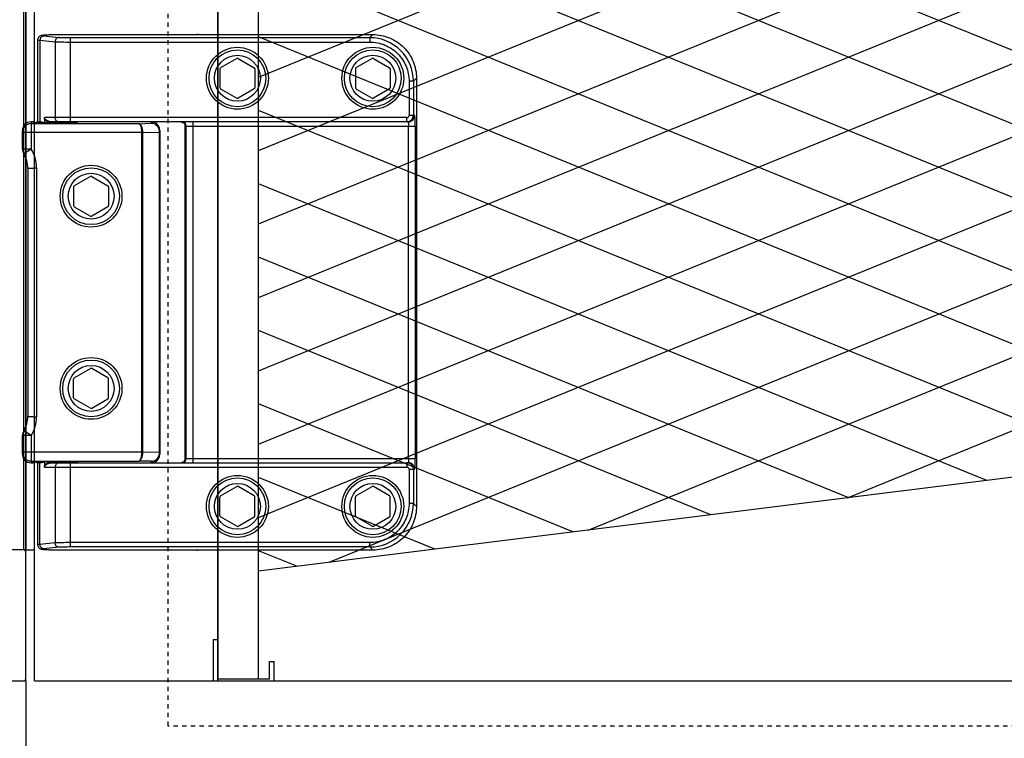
# Model space of a CAD drawing. Header units: millimetres. Extents: x -56303 to -45239, y -20463 to -4540.
# Tile 146 of 256: x -49585 to -49563, y -15356 to -15340. Entities that reach past the tile are written whole.
import ezdxf

# ---------------------------------------------------------------- set-up
doc = ezdxf.new("R2010")
doc.units = ezdxf.units.MM
doc.linetypes.add('Dashed3cust', pattern=[2, 1, -1])
doc.layers.add('_HVAC_urzadzenia', color=220, linetype='Continuous', lineweight=35)

# ---------------------------------------------------------------- blocks, each defined once
blk = doc.blocks.new('A$C69557CD5')
at = {"linetype": 'Dashed3cust', "lineweight": -3}
for p, q in [((417.17, 119.69), (417.17, 895.31)), ((747.37, 119.69), (417.17, 119.69))]:
    blk.add_line(p, q, dxfattribs=at)
at = {"lineweight": -3}
for p, q in [((384.56, 130), (384.56, 885)), ((384.56, 130), (384.56, 885)), ((386.56, 130), (386.56, 885)), ((428.56, 130), (428.56, 885)), ((428.56, 884.54), (428.56, 130.46)), ((437.89, 130.46), (437.89, 884.54)), ((437.89, 155.17), (437.89, 507.5)), ((437.89, 268.21), (708.56, 378.46)), ((437.89, 251.41), (708.56, 361.65)), ((437.89, 234.61), (708.56, 344.85)), ((708.56, 234.36), (437.89, 344.61)), ((437.89, 217.81), (708.56, 328.05)), ((708.56, 217.56), (437.89, 327.81)), ((437.89, 201.01), (708.56, 311.25)), ((708.56, 200.76), (437.89, 311.01)), ((437.89, 184.2), (708.56, 294.45)), ((699.49, 187.65), (437.89, 294.21)), ((437.89, 167.4), (708.56, 277.65)), ((667.88, 183.73), (437.89, 277.41)), ((636.27, 179.8), (437.89, 260.61)), ((454.02, 157.17), (708.56, 260.85)), ((604.66, 175.88), (437.89, 243.8)), ((513.36, 164.54), (708.56, 244.05)), ((573.05, 171.95), (437.89, 227)), ((572.7, 171.91), (708.56, 227.25)), ((541.44, 168.03), (437.89, 210.2)), ((509.83, 164.1), (437.89, 193.4)), ((708.56, 188.78), (437.89, 155.17)), ((478.22, 160.17), (437.89, 176.6)), ((384.56, 160), (386.56, 160)), ((446.61, 156.25), (437.89, 159.8)), ((427.44, 139.5), (427.44, 130)), ((427.44, 139.5), (428.56, 139.5)), ((428.56, 139.5), (428.56, 130.46)), ((440.34, 130.46), (440.34, 134.46)), ((440.34, 134.46), (441.46, 134.46)), ((441.46, 130), (441.46, 134.46)), ((384.56, 130), (384.56, 90)), ((386.56, 130), (2972.56, 130)), ((427.44, 130), (441.46, 130)), ((428.56, 130.46), (440.34, 130.46)), ((428.56, 130.46), (437.89, 130.46))]:
    blk.add_line(p, q, dxfattribs=at)
at = {"linetype": 'Continuous', "lineweight": -3}
for p, q in [((384.06, 855), (384.06, 160)), ((384.56, 855), (384.56, 160)), ((387.57, 277.42), (387.47, 277.3)), ((387.68, 277.52), (387.57, 277.42)), ((387.79, 277.6), (387.68, 277.52)), ((387.9, 277.65), (387.79, 277.6)), ((388.01, 277.69), (387.9, 277.65)), ((388.09, 277.72), (388.01, 277.69)), ((388.17, 277.74), (388.09, 277.72)), ((388.25, 277.75), (388.17, 277.74)), ((388.32, 277.76), (388.25, 277.75)), ((388.4, 277.77), (388.32, 277.76)), ((388.49, 277.78), (388.4, 277.77)), ((388.58, 277.79), (388.49, 277.78)), ((388.69, 277.8), (388.58, 277.79)), ((388.8, 277.81), (388.69, 277.8)), ((388.69, 277.64), (392.15, 277.32)), ((388.93, 277.82), (388.8, 277.81)), ((389.06, 277.83), (388.93, 277.82)), ((389.21, 277.83), (389.06, 277.83)), ((389.36, 277.84), (389.21, 277.83)), ((389.52, 277.85), (389.36, 277.84)), ((389.69, 277.85), (389.52, 277.85)), ((389.87, 277.86), (389.69, 277.85)), ((390.24, 277.87), (389.87, 277.86)), ((390.64, 277.87), (390.24, 277.87)), ((391.06, 277.88), (390.64, 277.87)), ((424.02, 277.88), (391.06, 277.88)), ((391.28, 277.87), (391.28, 277.88)), ((424.11, 277.87), (391.28, 277.87)), ((424.11, 277.87), (424.02, 277.88)), ((424.11, 277.87), (424.03, 277.96)), ((424.03, 277.96), (464.05, 277.96)), ((463.34, 277.25), (464.05, 277.96)), ((387.29, 276.83), (387.28, 276.72)), ((387.28, 276.72), (387.28, 257.96)), ((387.33, 277), (387.29, 276.83)), ((387.39, 277.16), (387.33, 277)), ((387.47, 277.3), (387.39, 277.16)), ((387.82, 276.64), (387.82, 257.96)), ((387.82, 276.64), (391.28, 276.33)), ((391.28, 276.33), (391.28, 258.96)), ((394.75, 277.25), (394.75, 257.96)), ((394.75, 277.25), (463.34, 277.25)), ((394.75, 276.25), (463.34, 276.25)), ((463.34, 277.25), (463.34, 276.25)), ((432.88, 272.49), (429.18, 270.35)), ((433.18, 272.49), (436.88, 270.35)), ((463.88, 272.49), (460.18, 270.35)), ((464.18, 272.49), (467.88, 270.35)), ((429.03, 270.09), (429.03, 265.82)), ((437.03, 270.09), (437.03, 265.82)), ((460.03, 270.09), (460.03, 265.82)), ((468.03, 270.09), (468.03, 265.82)), ((472.33, 267.26), (472.33, 259.46)), ((473.32, 267.26), (472.33, 267.26)), ((473.32, 267.26), (474.03, 267.97)), ((473.32, 267.26), (473.32, 259.46)), ((474.03, 267.97), (474.03, 169.94)), ((429.18, 265.56), (432.88, 263.42)), ((436.88, 265.56), (433.18, 263.42)), ((460.18, 265.56), (463.88, 263.42)), ((467.88, 265.56), (464.18, 263.42)), ((473.61, 259.46), (472.33, 259.46)), ((385.78, 257.96), (385.78, 251.75)), ((386.26, 257.96), (385.78, 257.96)), ((410.46, 257.56), (385.78, 257.56)), ((386.26, 257.84), (386.26, 257.96)), ((386.26, 257.96), (386.41, 257.81)), ((386.26, 257.83), (386.26, 257.84)), ((387.28, 257.96), (387.82, 257.96)), ((388.85, 258.69), (388.85, 257.72)), ((471.82, 258.96), (388.88, 258.96)), ((472.11, 257.96), (390.53, 257.96)), ((396.16, 257.81), (396.31, 257.96)), ((396.31, 257.96), (396.31, 257.84)), ((396.31, 257.84), (396.31, 257.83)), ((410.46, 257.56), (413.28, 257.64)), ((413.28, 257.96), (413.28, 257.64)), ((414.03, 257.86), (414.03, 257.83)), ((420.11, 257.96), (420.15, 257.96)), ((420.15, 257.96), (420.28, 257.94)), ((420.28, 257.94), (420.42, 257.91)), ((420.42, 257.91), (420.54, 257.86)), ((420.54, 257.86), (420.66, 257.79)), ((420.66, 257.79), (420.76, 257.72)), ((420.76, 257.72), (420.85, 257.63)), ((420.85, 257.63), (420.92, 257.54)), ((420.92, 257.54), (420.97, 257.45)), ((420.97, 257.45), (421.01, 257.37)), ((421.01, 257.37), (421.04, 257.3)), ((421.03, 180.59), (421.03, 257.32)), ((421.04, 257.3), (421.06, 257.26)), ((421.06, 257.26), (421.06, 257.23)), ((421.06, 257.23), (421.07, 257.21)), ((421.07, 257.21), (421.07, 257.21)), ((422.82, 257.96), (422.82, 179.96)), ((471.82, 257.96), (471.82, 258.96)), ((383.78, 255.96), (383.78, 251.75)), ((411.16, 255.56), (383.78, 255.56)), ((411.16, 255.56), (411.37, 255.56)), ((411.16, 182.36), (411.16, 255.55)), ((411.16, 255.55), (411.37, 255.55)), ((411.37, 255.55), (415.2, 255.65)), ((411.37, 182.36), (411.37, 255.55)), ((415.2, 182.29), (415.2, 255.62)), ((415.2, 255.62), (415.28, 255.62)), ((415.28, 256.02), (415.28, 181.89)), ((421.11, 256.96), (473.74, 256.96)), ((421.33, 180.96), (421.33, 256.96)), ((472.24, 180.96), (472.24, 256.96)), ((473.74, 256.96), (473.74, 180.96)), ((385.78, 251.75), (383.78, 251.75)), ((385.78, 251.75), (384.1, 250.68)), ((385.03, 247.31), (385.03, 190.6)), ((387.03, 247.46), (387.03, 190.46)), ((399.38, 245.49), (395.68, 243.35)), ((399.68, 245.49), (403.38, 243.35)), ((395.53, 243.09), (395.53, 238.82)), ((403.53, 243.09), (403.53, 238.82)), ((395.68, 238.56), (399.38, 236.42)), ((403.38, 238.56), (399.68, 236.42)), ((395.68, 199.35), (399.38, 201.49)), ((403.38, 199.35), (399.68, 201.49)), ((395.53, 194.82), (395.53, 199.09)), ((403.53, 194.82), (403.53, 199.09)), ((399.38, 192.42), (395.68, 194.56)), ((399.68, 192.42), (403.38, 194.56)), ((385.78, 186.16), (384.1, 187.24)), ((383.78, 186.16), (383.78, 181.96)), ((385.78, 186.16), (383.78, 186.16)), ((385.78, 186.16), (385.78, 179.96)), ((411.16, 182.35), (383.78, 182.35)), ((411.16, 182.36), (411.37, 182.36)), ((411.16, 182.35), (411.37, 182.35)), ((415.2, 182.26), (411.37, 182.36)), ((415.2, 182.29), (415.28, 182.29)), ((420.92, 180.37), (420.85, 180.29)), ((420.97, 180.45), (420.92, 180.37)), ((421.01, 180.52), (420.97, 180.45)), ((421.03, 180.59), (421.01, 180.52)), ((421.05, 180.64), (421.03, 180.59)), ((421.06, 180.68), (421.05, 180.64)), ((421.07, 180.7), (421.06, 180.68)), ((421.07, 180.7), (421.07, 180.7)), ((421.11, 180.96), (473.74, 180.96)), ((385.78, 180.35), (410.46, 180.35)), ((385.78, 179.96), (386.26, 179.96)), ((386.41, 180.11), (386.26, 179.96)), ((386.26, 180.07), (386.26, 180.08)), ((386.26, 179.96), (386.26, 180.07)), ((387.28, 179.96), (387.28, 161.19)), ((387.82, 179.96), (387.28, 179.96)), ((387.82, 161.27), (387.82, 179.96)), ((388.85, 180.19), (388.85, 179.22)), ((388.88, 178.96), (471.82, 178.96)), ((390.53, 179.96), (472.11, 179.96)), ((391.28, 178.96), (391.28, 161.59)), ((394.75, 179.96), (394.75, 160.67)), ((396.31, 179.96), (396.16, 180.11)), ((396.31, 180.08), (396.31, 180.07)), ((396.31, 180.07), (396.31, 179.96)), ((413.28, 180.28), (410.46, 180.35)), ((413.28, 180.28), (413.28, 179.96)), ((414.03, 180.08), (414.03, 180.05)), ((420.35, 179.99), (420.23, 179.96)), ((420.47, 180.02), (420.35, 179.99)), ((420.58, 180.07), (420.47, 180.02)), ((420.68, 180.14), (420.58, 180.07)), ((420.77, 180.21), (420.68, 180.14)), ((420.85, 180.29), (420.77, 180.21)), ((471.82, 179.96), (471.82, 178.96)), ((472.11, 179.96), (472.19, 179.95)), ((472.33, 178.46), (472.33, 170.65)), ((472.33, 178.46), (473.61, 178.46)), ((473.32, 178.46), (473.32, 170.65)), ((429.18, 172.35), (432.88, 174.49)), ((436.88, 172.35), (433.18, 174.49)), ((460.18, 172.35), (463.88, 174.49)), ((467.88, 172.35), (464.18, 174.49)), ((429.03, 167.82), (429.03, 172.09)), ((437.03, 167.82), (437.03, 172.09)), ((460.03, 167.82), (460.03, 172.09)), ((468.03, 167.82), (468.03, 172.09)), ((473.32, 170.65), (472.33, 170.65)), ((474.03, 169.94), (473.32, 170.65)), ((432.88, 165.42), (429.18, 167.56)), ((433.18, 165.42), (436.88, 167.56)), ((463.88, 165.42), (460.18, 167.56)), ((464.18, 165.42), (467.88, 167.56)), ((387.28, 161.19), (387.29, 161.08)), ((387.29, 161.08), (387.33, 160.91)), ((387.33, 160.91), (387.39, 160.75)), ((387.39, 160.75), (387.47, 160.62)), ((387.47, 160.62), (387.56, 160.5)), ((387.56, 160.5), (387.67, 160.4)), ((387.67, 160.4), (387.79, 160.32)), ((387.79, 160.32), (387.9, 160.26)), ((391.28, 161.59), (387.82, 161.27)), ((387.9, 160.26), (388, 160.22)), ((388, 160.22), (388.09, 160.19)), ((388.09, 160.19), (388.17, 160.18)), ((388.17, 160.18), (388.24, 160.16)), ((388.24, 160.16), (388.32, 160.15)), ((388.32, 160.15), (388.4, 160.14)), ((388.4, 160.14), (388.48, 160.13)), ((388.48, 160.13), (388.58, 160.12)), ((388.58, 160.12), (388.68, 160.11)), ((388.68, 160.11), (388.8, 160.1)), ((392.15, 160.59), (388.69, 160.27)), ((388.8, 160.1), (388.92, 160.09)), ((388.92, 160.09), (389.06, 160.09)), ((389.06, 160.09), (389.2, 160.08)), ((389.2, 160.08), (389.35, 160.07)), ((389.35, 160.07), (389.51, 160.07)), ((463.34, 161.66), (394.75, 161.66)), ((463.34, 160.67), (394.75, 160.67)), ((463.34, 160.67), (463.34, 161.66)), ((464.05, 159.96), (463.34, 160.67)), ((384.56, 160), (323.81, 160)), ((384.56, 130.5), (384.56, 159.5)), ((389.51, 160.07), (389.68, 160.06)), ((389.68, 160.06), (389.86, 160.05)), ((389.86, 160.05), (390.23, 160.05)), ((390.23, 160.05), (390.63, 160.04)), ((390.63, 160.04), (391.04, 160.04)), ((391.04, 160.04), (424.02, 160.04)), ((391.28, 160.04), (391.28, 160.04)), ((391.28, 160.04), (424.11, 160.04)), ((424.02, 160.04), (424.11, 160.04)), ((424.03, 159.96), (424.11, 160.04)), ((464.05, 159.96), (424.03, 159.96)), ((376.81, 130), (384.06, 130))]:
    blk.add_line(p, q, dxfattribs=at)
for centre, major_axis, ratio, start_param, end_param in [((424.03, 274.94), (2.13, 2.13), 1, 0.88357, 1.012088), ((424.03, 274.97), (2.11, 2.11), 1, 0.785538, 0.883548), ((463.34, 267.26), (7.06, 7.06), 1, 5.497632, 7.068739), ((433.03, 267.96), (-5.01, 5.01), 1, 3.926991, 10.210176), ((433.03, 267.96), (-4.6, 4.6), 1, 3.926991, 10.210176), ((433.03, 267.96), (-3.71, 3.71), 1, 3.926991, 10.210176), ((464.03, 267.96), (-5.01, 5.01), 1, 3.926991, 10.210176), ((464.03, 267.96), (-4.6, 4.6), 1, 3.926991, 10.210176), ((464.03, 267.96), (-3.71, 3.71), 1, 3.926991, 10.210176), ((433.03, 272.23), (0.212, 0.212), 1, 0.261799, 1.308997), ((464.03, 272.23), (0.212, 0.212), 1, 0.261799, 1.308997), ((429.33, 270.09), (0.212, 0.212), 1, 1.308997, 2.356194), ((436.73, 270.09), (0.212, 0.212), 1, 5.497787, 6.544985), ((460.33, 270.09), (-0.212, 0.212), 1, -0.261799, 0.785398), ((467.73, 270.09), (-0.212, 0.212), 1, 3.926991, 4.974188), ((429.33, 265.82), (0.212, 0.212), 1, 2.356194, 3.403392), ((436.73, 265.82), (-0.212, 0.212), 1, 2.879793, 3.926991), ((460.33, 265.82), (0.212, 0.212), 1, 2.356194, 3.403392), ((467.73, 265.82), (-0.212, 0.212), 1, 2.879793, 3.926991), ((433.03, 263.68), (0.212, 0.212), 1, 3.403392, 4.45059), ((464.03, 263.68), (0.212, 0.212), 1, 3.403392, 4.45059), ((471.83, 259.46), (-0.354, 0.354), 1, 2.355465, 3.926252), ((471.82, 259.46), (-1.06, 1.06), 1, 2.546092, 3.927159), ((472.11, 259.45), (1.06, 1.06), 1, 3.927778, 5.498465), ((385.78, 255.96), (0, 2), 0.999657, 0, 1.570796), ((385.78, 255.56), (1.41, 1.41), 1, 0.785215, 2.356011), ((387.28, 257.46), (0.354, 0.354), 1, 0.785398, 1.663913), ((396.03, 257.71), (-0.177, 0.177), 1, -0.785398, 0.481975), ((413.26, 255.61), (-1.43, 1.43), 1, 4.070687, 5.486879), ((413.28, 256.62), (-2, 0), 0.667048, 4.26549, 4.327992), ((413.28, 256.02), (0, 2), 0.999657, 4.712389, 5.836286), ((420.11, 256.95), (0.714, 0.714), 1, 0.563234, 0.597688), ((420.33, 256.96), (0.707, 0.707), 1, 5.49711, 7.067794), ((420.11, 256.95), (0.71, 0.71), 1, 0.421701, 0.56339), ((420.12, 256.97), (-0.697, 0.697), 1, -1.178018, -1.149413), ((420.12, 256.97), (-0.695, 0.695), 1, -1.199918, -1.178045), ((420.11, 256.96), (0.705, 0.705), 1, 0.203868, 0.370494), ((420.11, 256.95), (0.709, 0.709), 1, 0.166002, 0.203965), ((420.11, 256.95), (-0.708, 0.708), 1, -1.535446, -1.404776), ((420.12, 256.96), (-0.702, 0.702), 1, 4.685566, 4.747583), ((420.11, 256.96), (0.709, 0.709), 1, 6.11819, 6.256145), ((420.11, 256.95), (-0.71, 0.71), 1, 4.465395, 4.54743), ((420.11, 256.96), (-0.707, 0.707), 1, 4.407689, 4.465401), ((419.76, 257.19), (-0.918, 0.918), 1, 3.940878, 3.968319), ((419.78, 257.19), (0.903, 0.903), 1, 5.4978, 5.511637), ((471.82, 259.46), (1.06, 1.06), 1, 3.927321, 4.076931), ((471.82, 259.46), (-1.07, 1.07), 1, 2.506022, 2.545622), ((409.96, 255.55), (0.85, 0.85), 1, 5.497787, 5.508632), ((409.84, 255.55), (-1.08, 1.08), 1, 3.928954, 3.938986), ((413.1, 255.61), (-1.48, 1.48), 1, 3.945014, 4.063837), ((413.5, 255.62), (-1.2, 1.2), 1, 3.926989, 3.945502), ((413.28, 255.62), (-1.42, 1.42), 1, 3.945853, 4.070107), ((413.28, 255.62), (1.41, 1.41), 1, 5.497786, 5.516299), ((385.78, 251.75), (-1.41, 1.41), 1, 0.785398, 1.351962), ((379.03, 247.46), (-4.24, 4.24), 1, 3.902929, 4.493555), ((379.03, 247.46), (-5.66, 5.66), 1, 3.92699, 4.493555), ((399.53, 240.96), (5, 5), 1, 5.497787, 11.780972), ((399.53, 240.96), (-4.6, 4.6), 1, 3.926991, 10.210176), ((399.53, 240.96), (-3.71, 3.71), 1, 3.926991, 10.210176), ((399.53, 245.23), (0.212, 0.212), 1, 0.261799, 1.308997), ((395.83, 243.09), (-0.212, 0.212), 1, -0.261799, 0.785398), ((403.23, 243.09), (0.212, 0.212), 1, 5.497787, 6.544985), ((395.83, 238.82), (0.212, 0.212), 1, 2.356194, 3.403392), ((403.23, 238.82), (-0.212, 0.212), 1, 2.879793, 3.926991), ((399.53, 236.68), (0.212, 0.212), 1, 3.403392, 4.45059), ((399.53, 196.96), (-5, 5), 1, 3.926991, 10.210176), ((399.53, 196.96), (4.6, 4.6), 1, 5.497787, 11.780972), ((399.53, 196.96), (3.71, 3.71), 1, 5.497787, 11.780972), ((399.53, 201.23), (0.212, 0.212), 1, 0.261799, 1.308997), ((395.83, 199.09), (-0.212, 0.212), 1, -0.261799, 0.785398), ((403.23, 199.09), (0.212, 0.212), 1, 5.497787, 6.544985), ((395.83, 194.82), (0.212, 0.212), 1, 2.356194, 3.403392), ((403.23, 194.82), (-0.212, 0.212), 1, 2.879793, 3.926991), ((399.53, 192.68), (-0.212, 0.212), 1, 1.832596, 2.879793), ((379.03, 190.46), (-4.24, 4.24), 1, 3.360426, 3.951053), ((379.03, 190.46), (5.66, 5.66), 1, 4.931223, 5.497788), ((385.78, 186.16), (1.41, 1.41), 1, 1.78963, 2.356194), ((385.78, 182.35), (1.41, 1.41), 1, 2.356378, 3.927174), ((385.78, 181.96), (0, 2), 0.999657, 1.570796, 3.141593), ((409.96, 182.36), (0.85, 0.85), 1, 5.486942, 5.497787), ((409.84, 182.37), (-1.08, 1.08), 1, 3.914996, 3.925028), ((413.26, 182.3), (-1.43, 1.43), 1, 2.367068, 3.824055), ((413.28, 181.89), (0, 2), 0.999657, 3.588492, 4.712389), ((413.1, 182.3), (1.48, 1.48), 1, 5.400376, 5.479985), ((413.5, 182.29), (-1.2, 1.2), 1, 3.90848, 3.926993), ((413.28, 182.29), (-1.42, 1.42), 1, 3.825105, 3.908368), ((413.28, 182.29), (-1.41, 1.41), 1, 3.908479, 3.926993), ((420.33, 180.96), (-0.707, 0.707), 1, 2.356984, 3.927668), ((420.11, 180.96), (-0.709, 0.709), 1, 3.171004, 3.306171), ((420.11, 180.96), (0.71, 0.71), 1, 4.876933, 4.952796), ((420.11, 180.96), (0.707, 0.707), 1, 4.952764, 5.040728), ((419.78, 180.72), (0.905, 0.905), 1, 5.481263, 5.497769), ((419.76, 180.72), (-0.919, 0.919), 1, 3.886048, 3.910444), ((387.28, 180.46), (0.354, 0.354), 1, 3.048542, 3.926991), ((394.81, 161.64), (-13.1, 13.1), 1, -0.843584, -0.830707), ((396.03, 180.21), (0.177, 0.177), 1, 2.659716, 3.926991), ((413.28, 181.29), (-2, 0), 0.667048, 1.955193, 2.017695), ((420.11, 180.97), (-0.714, 0.714), 1, 2.53144, 2.568716), ((420.11, 180.96), (-0.709, 0.709), 1, 2.568503, 2.736869), ((420.12, 180.94), (-0.695, 0.695), 1, 2.737388, 2.773279), ((420.11, 180.95), (-0.705, 0.705), 1, 2.773574, 2.920222), ((420.11, 180.96), (0.709, 0.709), 1, 4.490921, 4.683471), ((420.12, 180.95), (0.702, 0.702), 1, 4.683709, 4.741604), ((471.83, 178.46), (0.354, 0.354), 1, 5.498526, 7.069313), ((471.82, 178.45), (-1.06, 1.06), 1, -1.046975, -0.790525), ((472.11, 178.46), (-1.06, 1.06), 1, 3.926349, 5.445862), ((471.82, 178.46), (-1.06, 1.06), 1, 3.926879, 5.235623), ((433.03, 169.96), (-5.01, 5.01), 1, 3.926991, 10.210176), ((433.03, 169.96), (-4.6, 4.6), 1, 3.926991, 10.210176), ((464.03, 169.96), (-5.01, 5.01), 1, 3.926991, 10.210176), ((464.03, 169.96), (4.6, 4.6), 1, 5.497787, 11.780972), ((433.03, 169.96), (3.71, 3.71), 1, 5.497787, 11.780972), ((433.03, 174.23), (-0.212, 0.212), 1, -1.308997, -0.2618), ((464.03, 169.96), (3.71, 3.71), 1, 5.497787, 11.780972), ((464.03, 174.23), (0.212, 0.212), 1, 0.261799, 1.308997), ((429.33, 172.09), (0.212, 0.212), 1, 1.308997, 2.356194), ((436.73, 172.09), (0.212, 0.212), 1, 5.497787, 6.544985), ((460.33, 172.09), (0.212, 0.212), 1, 1.308997, 2.356194), ((467.73, 172.09), (-0.212, 0.212), 1, 3.926991, 4.974188), ((463.34, 170.65), (7.06, 7.06), 1, 3.926835, 5.497943), ((429.33, 167.82), (0.212, 0.212), 1, 2.356194, 3.403392), ((436.73, 167.82), (-0.212, 0.212), 1, 2.879793, 3.926991), ((460.33, 167.82), (0.212, 0.212), 1, 2.356194, 3.403392), ((467.73, 167.82), (-0.212, 0.212), 1, 2.879793, 3.926991), ((433.03, 165.68), (-0.212, 0.212), 1, 1.832596, 2.879793), ((464.03, 165.68), (-0.212, 0.212), 1, 1.832596, 2.879793), ((384.06, 159.5), (0.354, 0.354), 1, 5.497787, 7.068583), ((424.03, 162.97), (-2.13, 2.13), 1, 2.129512, 2.258084), ((424.03, 162.95), (-2.11, 2.11), 1, 2.258107, 2.356054), ((384.06, 130.5), (-0.354, 0.354), 1, 2.356194, 3.926991)]:
    blk.add_ellipse(centre, major_axis=major_axis, ratio=ratio, start_param=start_param, end_param=end_param, dxfattribs=at)
for points, knots in [([(388.69, 277.64), (388.57, 277.64), (388.34, 277.57), (388.06, 277.35), (387.87, 277.02), (387.82, 276.77), (387.82, 276.64)], [0, 0, 0, 0, 0.232908, 0.477434, 0.73503, 1, 1, 1, 1]), ([(391.28, 277.87), (391.03, 277.87), (390.53, 277.87), (389.92, 277.86), (389.47, 277.84), (389.17, 277.83), (388.92, 277.81), (388.7, 277.8), (388.55, 277.78), (388.45, 277.77), (388.39, 277.76), (388.34, 277.75), (388.31, 277.74), (388.27, 277.72), (388.31, 277.69), (388.35, 277.69), (388.39, 277.68), (388.45, 277.67), (388.55, 277.65), (388.63, 277.64), (388.69, 277.64)], [0, 0, 0, 0, 0.226665, 0.437842, 0.53309, 0.619225, 0.694796, 0.758524, 0.809383, 0.829715, 0.846556, 0.859862, 0.869622, 0.879175, 0.888763, 0.898547, 0.911872, 0.928758, 0.949147, 1, 1, 1, 1]), ([(392.15, 277.32), (392.04, 277.32), (391.81, 277.26), (391.52, 277.03), (391.34, 276.71), (391.29, 276.45), (391.28, 276.33)], [0, 0, 0, 0, 0.232907, 0.477434, 0.73503, 1, 1, 1, 1]), ([(392.15, 277.32), (392.31, 277.31), (392.68, 277.29), (393.54, 277.25), (394.25, 277.25), (394.75, 277.25)], [0, 0, 0, 0, 0.183714, 0.422842, 1, 1, 1, 1]), ([(464.05, 277.96), (464.7, 277.96), (466.01, 277.83), (468.52, 277.07), (471.3, 275.22), (473.15, 272.44), (473.9, 269.93), (474.03, 268.62), (474.03, 267.97)], [0, 0, 0, 0, 0.125382, 0.250691, 0.5, 0.749309, 0.874618, 1, 1, 1, 1]), ([(387.28, 276.72), (387.28, 276.71), (387.3, 276.7), (387.32, 276.7), (387.37, 276.69), (387.46, 276.67), (387.61, 276.66), (387.74, 276.65), (387.82, 276.64)], [0, 0, 0, 0, 0.024525, 0.075137, 0.155359, 0.265659, 0.575766, 1, 1, 1, 1]), ([(391.28, 276.33), (391.5, 276.31), (391.98, 276.29), (393.14, 276.26), (394.08, 276.25), (394.75, 276.25)], [0, 0, 0, 0, 0.183628, 0.42276, 1, 1, 1, 1]), ([(463.34, 276.25), (463.93, 276.25), (465.1, 276.13), (466.8, 275.62), (468.36, 274.78), (469.74, 273.66), (470.86, 272.29), (471.7, 270.72), (472.21, 269.02), (472.33, 267.85), (472.33, 267.26)], [0, 0, 0, 0, 0.12497, 0.249966, 0.374983, 0.5, 0.625017, 0.750034, 0.87503, 1, 1, 1, 1]), ([(473.74, 256.96), (473.74, 257.12), (473.74, 257.44), (473.73, 257.9), (473.72, 258.33), (473.71, 258.7), (473.69, 258.97), (473.67, 259.15), (473.66, 259.26), (473.65, 259.34), (473.64, 259.4), (473.63, 259.44), (473.62, 259.46), (473.61, 259.46)], [0, 0, 0, 0, 0.194204, 0.381081, 0.553188, 0.704119, 0.828051, 0.878407, 0.920369, 0.9536, 0.977819, 0.993, 1, 1, 1, 1]), ([(395.64, 257.77), (395.29, 257.76), (394.49, 257.73), (393.17, 257.71), (391.92, 257.71), (390.85, 257.71), (390.06, 257.71), (389.3, 257.72), (388.58, 257.73), (387.95, 257.74), (387.46, 257.75), (387.13, 257.76), (386.91, 257.77), (386.73, 257.78), (386.57, 257.79), (386.45, 257.8), (386.37, 257.81), (386.32, 257.82), (386.29, 257.82), (386.27, 257.83), (386.26, 257.83), (386.26, 257.83)], [0, 0, 0, 0, 0.10948, 0.255794, 0.423736, 0.510401, 0.595856, 0.67785, 0.75427, 0.823105, 0.882478, 0.908182, 0.931011, 0.950785, 0.967333, 0.980567, 0.990436, 0.994096, 0.996903, 0.99886, 1, 1, 1, 1]), ([(387.82, 257.96), (387.9, 257.96), (388.04, 257.96), (388.24, 257.95), (388.42, 257.93), (388.61, 257.87), (388.72, 257.78), (388.76, 257.72)], [0, 0, 0, 0, 0.238927, 0.418216, 0.598609, 0.785396, 1, 1, 1, 1]), ([(388.85, 258.69), (388.85, 258.72), (388.85, 258.8), (388.87, 258.89), (388.88, 258.96)], [0, 0, 0, 0, 0.256172, 1, 1, 1, 1]), ([(390.52, 257.71), (390.34, 257.71), (390, 257.77), (389.53, 257.97), (389.12, 258.26), (388.91, 258.54), (388.85, 258.69)], [0, 0, 0, 0, 0.256388, 0.506399, 0.751818, 1, 1, 1, 1]), ([(390.53, 257.96), (390.35, 257.96), (390, 258), (389.59, 258.16), (389.3, 258.33), (389.11, 258.49), (388.94, 258.69), (388.88, 258.87), (388.88, 258.96)], [0, 0, 0, 0, 0.256558, 0.503271, 0.624183, 0.744963, 0.868699, 1, 1, 1, 1]), ([(390.53, 257.96), (390.53, 257.96), (390.54, 257.95), (390.55, 257.93), (390.56, 257.87), (390.57, 257.8), (390.57, 257.74), (390.57, 257.71)], [0, 0, 0, 0, 0.035357, 0.097611, 0.31319, 0.629702, 1, 1, 1, 1]), ([(392.15, 257.96), (392.04, 257.96), (391.8, 258.01), (391.52, 258.24), (391.33, 258.57), (391.28, 258.83), (391.28, 258.96)], [0, 0, 0, 0, 0.233247, 0.476604, 0.733639, 1, 1, 1, 1]), ([(396.06, 257.8), (396.03, 257.79), (395.89, 257.78), (395.75, 257.78), (395.64, 257.77)], [0, 0, 0, 0, 0.205836, 1, 1, 1, 1]), ([(396.31, 257.83), (396.31, 257.83), (396.3, 257.83), (396.27, 257.82), (396.23, 257.81), (396.15, 257.8), (396.1, 257.8), (396.06, 257.8)], [0, 0, 0, 0, 0.037299, 0.098978, 0.298471, 0.599378, 1, 1, 1, 1]), ([(411.16, 255.56), (411.16, 255.69), (411.15, 255.95), (411.1, 256.33), (411.04, 256.67), (410.95, 256.97), (410.85, 257.21), (410.73, 257.4), (410.6, 257.52), (410.5, 257.56), (410.46, 257.56)], [0, 0, 0, 0, 0.177204, 0.347656, 0.505091, 0.6449, 0.763915, 0.861002, 0.937704, 1, 1, 1, 1]), ([(411.37, 255.56), (411.37, 255.82), (411.33, 256.2), (411.21, 256.67), (411.1, 256.97), (410.96, 257.22), (410.81, 257.4), (410.64, 257.52), (410.52, 257.56), (410.46, 257.56)], [0, 0, 0, 0, 0.330753, 0.482213, 0.618675, 0.737755, 0.839065, 0.92472, 1, 1, 1, 1]), ([(414.03, 257.83), (414.03, 257.83), (414.03, 257.83), (414.02, 257.83), (414, 257.84), (413.98, 257.85), (413.94, 257.86), (413.89, 257.87), (413.81, 257.89), (413.7, 257.92), (413.57, 257.94), (413.43, 257.95), (413.33, 257.96), (413.28, 257.96)], [0, 0, 0, 0, 0.00479, 0.019225, 0.043396, 0.077044, 0.119645, 0.170598, 0.295131, 0.445606, 0.616986, 0.804051, 1, 1, 1, 1]), ([(415.18, 255.9), (415.14, 256.14), (414.99, 256.6), (414.55, 257.17), (413.96, 257.54), (413.51, 257.63), (413.28, 257.64)], [0, 0, 0, 0, 0.261489, 0.515595, 0.760869, 1, 1, 1, 1]), ([(421.11, 256.96), (421.1, 256.96), (421.09, 256.98), (421.08, 257.02), (421.07, 257.1), (421.06, 257.16), (421.06, 257.19)], [0, 0, 0, 0, 0.080557, 0.271536, 0.579559, 1, 1, 1, 1]), ([(472.11, 257.96), (472.13, 257.96), (472.16, 257.9), (472.17, 257.86), (472.18, 257.82)], [0, 0, 0, 0, 0.31419, 1, 1, 1, 1]), ([(472.18, 257.82), (472.19, 257.77), (472.21, 257.65), (472.24, 257.36), (472.24, 257.12), (472.24, 256.96)], [0, 0, 0, 0, 0.184833, 0.423875, 1, 1, 1, 1]), ([(415.2, 255.65), (415.22, 255.65), (415.24, 255.65), (415.27, 255.65), (415.28, 255.65)], [0, 0, 0, 0, 0.6669, 1, 1, 1, 1]), ([(415.28, 255.65), (415.28, 255.65), (415.28, 255.65), (415.28, 255.65), (415.28, 255.66)], [0, 0, 0, 0, 0.724751, 1, 1, 1, 1]), ([(385.03, 247.31), (385.03, 247.32), (385.05, 247.32), (385.08, 247.33), (385.13, 247.34), (385.19, 247.35), (385.28, 247.35), (385.38, 247.36), (385.49, 247.37), (385.68, 247.38), (385.94, 247.39), (386.28, 247.41), (386.65, 247.43), (386.9, 247.45), (387.03, 247.46)], [0, 0, 0, 0, 0.006459, 0.021402, 0.045492, 0.078666, 0.120625, 0.171024, 0.229379, 0.295127, 0.446267, 0.618585, 0.805647, 1, 1, 1, 1]), ([(385.03, 190.6), (385.03, 190.6), (385.05, 190.59), (385.08, 190.58), (385.13, 190.57), (385.19, 190.56), (385.28, 190.55), (385.42, 190.54), (385.64, 190.53), (385.94, 190.51), (386.28, 190.49), (386.65, 190.47), (386.9, 190.46), (387.03, 190.46)], [0, 0, 0, 0, 0.006613, 0.021636, 0.04578, 0.078989, 0.120969, 0.171371, 0.295443, 0.446515, 0.618748, 0.805724, 1, 1, 1, 1]), ([(410.46, 180.35), (410.5, 180.35), (410.6, 180.39), (410.73, 180.52), (410.85, 180.7), (410.95, 180.95), (411.04, 181.24), (411.1, 181.59), (411.15, 181.96), (411.16, 182.22), (411.16, 182.35)], [0, 0, 0, 0, 0.062361, 0.139124, 0.236274, 0.355322, 0.495099, 0.652501, 0.822797, 1, 1, 1, 1]), ([(410.46, 180.35), (410.52, 180.35), (410.64, 180.39), (410.81, 180.51), (410.96, 180.7), (411.1, 180.94), (411.21, 181.24), (411.33, 181.71), (411.37, 182.09), (411.37, 182.35)], [0, 0, 0, 0, 0.075366, 0.161072, 0.262441, 0.381546, 0.517973, 0.669399, 1, 1, 1, 1]), ([(413.28, 180.28), (413.51, 180.28), (413.98, 180.37), (414.58, 180.76), (415.03, 181.36), (415.16, 181.85), (415.19, 182.1)], [0, 0, 0, 0, 0.239027, 0.48435, 0.738621, 1, 1, 1, 1]), ([(415.2, 182.26), (415.22, 182.26), (415.24, 182.26), (415.27, 182.26), (415.28, 182.26)], [0, 0, 0, 0, 0.6669, 1, 1, 1, 1]), ([(415.28, 182.26), (415.28, 182.26), (415.28, 182.26), (415.28, 182.26), (415.28, 182.26)], [0, 0, 0, 0, 0.724751, 1, 1, 1, 1]), ([(421.06, 180.72), (421.06, 180.73), (421.07, 180.76), (421.07, 180.79), (421.07, 180.82)], [0, 0, 0, 0, 0.273313, 1, 1, 1, 1]), ([(421.07, 180.82), (421.07, 180.84), (421.08, 180.87), (421.09, 180.92), (421.1, 180.94), (421.11, 180.96), (421.11, 180.96)], [0, 0, 0, 0, 0.416422, 0.719979, 0.910611, 1, 1, 1, 1]), ([(472.24, 180.96), (472.24, 180.83), (472.24, 180.59), (472.22, 180.31), (472.19, 180.13), (472.17, 180.04), (472.15, 179.98), (472.12, 179.96), (472.11, 179.96)], [0, 0, 0, 0, 0.375415, 0.693681, 0.816316, 0.908761, 0.968934, 1, 1, 1, 1]), ([(473.61, 178.46), (473.62, 178.46), (473.63, 178.48), (473.64, 178.51), (473.65, 178.57), (473.66, 178.65), (473.67, 178.76), (473.69, 178.94), (473.71, 179.21), (473.72, 179.58), (473.73, 180.01), (473.74, 180.47), (473.74, 180.79), (473.74, 180.96)], [0, 0, 0, 0, 0.007, 0.022181, 0.0464, 0.079631, 0.121593, 0.171949, 0.295881, 0.446812, 0.618919, 0.805796, 1, 1, 1, 1]), ([(386.26, 180.08), (386.26, 180.08), (386.27, 180.08), (386.29, 180.09), (386.32, 180.09), (386.37, 180.1), (386.45, 180.11), (386.58, 180.12), (386.73, 180.13), (386.92, 180.14), (387.13, 180.15), (387.47, 180.16), (387.95, 180.17), (388.59, 180.19), (389.31, 180.2), (390.07, 180.2), (390.86, 180.21), (391.93, 180.21), (393.18, 180.2), (394.5, 180.18), (395.3, 180.16), (395.64, 180.14)], [0, 0, 0, 0, 0.001162, 0.003157, 0.006013, 0.00973, 0.019724, 0.033069, 0.049685, 0.069475, 0.092315, 0.118071, 0.177624, 0.246534, 0.323011, 0.405056, 0.490511, 0.577148, 0.744921, 0.890957, 1, 1, 1, 1]), ([(388.76, 180.19), (388.73, 180.15), (388.66, 180.08), (388.47, 179.98), (388.18, 179.95), (387.94, 179.96), (387.82, 179.96)], [0, 0, 0, 0, 0.148998, 0.27947, 0.641585, 1, 1, 1, 1]), ([(388.85, 179.22), (388.91, 179.38), (389.12, 179.65), (389.54, 179.95), (390.01, 180.15), (390.36, 180.2), (390.53, 180.21)], [0, 0, 0, 0, 0.248271, 0.493624, 0.743592, 1, 1, 1, 1]), ([(388.88, 178.96), (388.88, 178.98), (388.86, 179.06), (388.85, 179.15), (388.85, 179.22)], [0, 0, 0, 0, 0.241405, 1, 1, 1, 1]), ([(388.88, 178.96), (388.88, 179.05), (388.94, 179.22), (389.11, 179.43), (389.3, 179.58), (389.6, 179.76), (390, 179.91), (390.35, 179.96), (390.53, 179.96)], [0, 0, 0, 0, 0.131829, 0.25564, 0.37635, 0.49717, 0.743659, 1, 1, 1, 1]), ([(390.53, 179.96), (390.53, 179.96), (390.54, 179.96), (390.55, 179.99), (390.56, 180.04), (390.57, 180.12), (390.57, 180.17), (390.57, 180.21)], [0, 0, 0, 0, 0.035357, 0.097611, 0.313191, 0.629702, 1, 1, 1, 1]), ([(392.15, 179.96), (392.04, 179.96), (391.8, 179.9), (391.52, 179.67), (391.33, 179.34), (391.28, 179.09), (391.28, 178.96)], [0, 0, 0, 0, 0.233247, 0.476604, 0.733639, 1, 1, 1, 1]), ([(395.88, 180.13), (395.94, 180.12), (396.02, 180.12), (396.12, 180.11), (396.18, 180.1), (396.23, 180.1), (396.27, 180.09), (396.29, 180.09), (396.3, 180.08), (396.31, 180.08)], [0, 0, 0, 0, 0.409389, 0.574621, 0.713252, 0.825093, 0.910014, 0.968054, 1, 1, 1, 1]), ([(413.28, 179.96), (413.33, 179.96), (413.43, 179.96), (413.57, 179.97), (413.7, 179.99), (413.81, 180.02), (413.89, 180.04), (413.94, 180.06), (413.98, 180.07), (414, 180.07), (414.02, 180.08), (414.03, 180.08), (414.03, 180.08), (414.03, 180.08)], [0, 0, 0, 0, 0.195949, 0.383014, 0.554394, 0.704869, 0.829402, 0.880355, 0.922956, 0.956604, 0.980775, 0.99521, 1, 1, 1, 1]), ([(472.33, 170.65), (472.33, 170.07), (472.21, 168.89), (471.7, 167.19), (470.86, 165.63), (469.74, 164.25), (468.36, 163.13), (466.8, 162.29), (465.1, 161.78), (463.93, 161.66), (463.34, 161.66)], [0, 0, 0, 0, 0.12497, 0.249966, 0.374983, 0.5, 0.625017, 0.750034, 0.87503, 1, 1, 1, 1]), ([(474.03, 169.94), (474.03, 169.29), (473.9, 167.98), (473.15, 165.47), (471.3, 162.69), (468.52, 160.84), (466.01, 160.09), (464.7, 159.96), (464.05, 159.96)], [0, 0, 0, 0, 0.125382, 0.250691, 0.5, 0.749309, 0.874618, 1, 1, 1, 1]), ([(387.82, 161.27), (387.74, 161.27), (387.61, 161.26), (387.46, 161.24), (387.37, 161.23), (387.32, 161.22), (387.3, 161.21), (387.28, 161.2), (387.28, 161.19)], [0, 0, 0, 0, 0.424236, 0.734343, 0.844643, 0.924864, 0.975475, 1, 1, 1, 1]), ([(388.69, 160.27), (388.57, 160.28), (388.34, 160.34), (388.06, 160.57), (387.87, 160.89), (387.82, 161.14), (387.82, 161.27)], [0, 0, 0, 0, 0.232908, 0.477434, 0.73503, 1, 1, 1, 1]), ([(388.69, 160.27), (388.63, 160.27), (388.55, 160.26), (388.45, 160.25), (388.39, 160.24), (388.35, 160.23), (388.31, 160.22), (388.27, 160.19), (388.31, 160.17), (388.34, 160.16), (388.39, 160.15), (388.45, 160.14), (388.55, 160.13), (388.7, 160.11), (388.92, 160.1), (389.17, 160.08), (389.47, 160.07), (389.92, 160.05), (390.53, 160.04), (391.03, 160.04), (391.28, 160.04)], [0, 0, 0, 0, 0.050853, 0.071242, 0.088128, 0.101453, 0.111237, 0.120825, 0.130378, 0.140138, 0.153444, 0.170285, 0.190617, 0.241476, 0.305204, 0.380775, 0.46691, 0.562158, 0.773335, 1, 1, 1, 1]), ([(394.75, 161.66), (394.08, 161.66), (393.14, 161.66), (391.98, 161.62), (391.5, 161.6), (391.28, 161.59)], [0, 0, 0, 0, 0.57724, 0.816372, 1, 1, 1, 1]), ([(392.15, 160.59), (392.04, 160.59), (391.81, 160.65), (391.52, 160.88), (391.34, 161.21), (391.29, 161.46), (391.28, 161.59)], [0, 0, 0, 0, 0.232908, 0.477434, 0.73503, 1, 1, 1, 1]), ([(394.75, 160.67), (394.25, 160.67), (393.54, 160.66), (392.68, 160.62), (392.31, 160.6), (392.15, 160.59)], [0, 0, 0, 0, 0.577158, 0.816286, 1, 1, 1, 1])]:
    blk.add_open_spline(points, degree=3, knots=knots, dxfattribs=at)
for points in [[(421, 257.42), (421.07, 257.28), (421.11, 257.11), (421.11, 256.96)], [(421.01, 180.51), (421.07, 180.65), (421.11, 180.8), (421.11, 180.96)]]:
    blk.add_open_spline(points, degree=3, dxfattribs=at)

msp = doc.modelspace()

# ---------------------------------------------------------------- block references
at = {"layer": '_HVAC_urzadzenia', "xscale": 0.09999999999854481, "yscale": 0.1000000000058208, "zscale": 0.1}
msp.add_blockref('A$C69557CD5', (-49623.4, -15368.138), dxfattribs=at)

doc.saveas('drawing.dxf')
